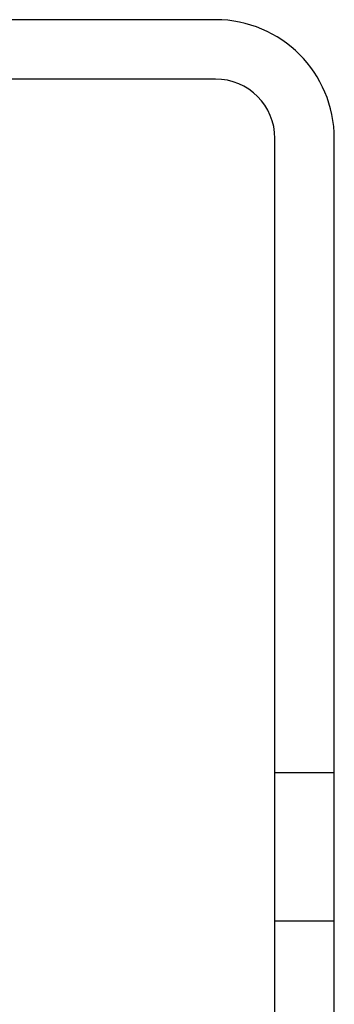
# Model space of a CAD drawing. Extents: x -3157 to 1181, y 8 to 2342.
# Tile 13 of 66: x -1985 to -1964, y 644 to 710. Entities that reach past the tile are written whole.
import ezdxf

# ---------------------------------------------------------------- set-up
doc = ezdxf.new("R2010")
doc.units = 0
doc.header["$LTSCALE"] = 65.395
doc.layers.get('0').update_dxf_attribs({"linetype": 'CONTINUOUS'})

msp = doc.modelspace()

# ---------------------------------------------------------------- linework, layer by layer
at = {"color": 7, "linetype": 'CONTINUOUS'}
for p, q in [((-1972.207, 710.13), (-2136.207, 710.13)), ((-1972.207, 706.13), (-2136.207, 706.13)), ((-1968.207, 570.13), (-1968.207, 702.13)), ((-1964.207, 634.651), (-1964.207, 702.13)), ((-1968.207, 649.463), (-1964.207, 649.463))]:
    msp.add_line(p, q, dxfattribs=at)
at = {"color": 9, "linetype": 'CONTINUOUS'}
msp.add_line((-1968.207, 659.463), (-1964.207, 659.463), dxfattribs=at)
at = {"color": 7, "linetype": 'CONTINUOUS'}
for radius in [8, 4]:
    msp.add_arc((-1972.207, 702.13), radius, 0, 90, dxfattribs=at)

doc.saveas('drawing.dxf')
